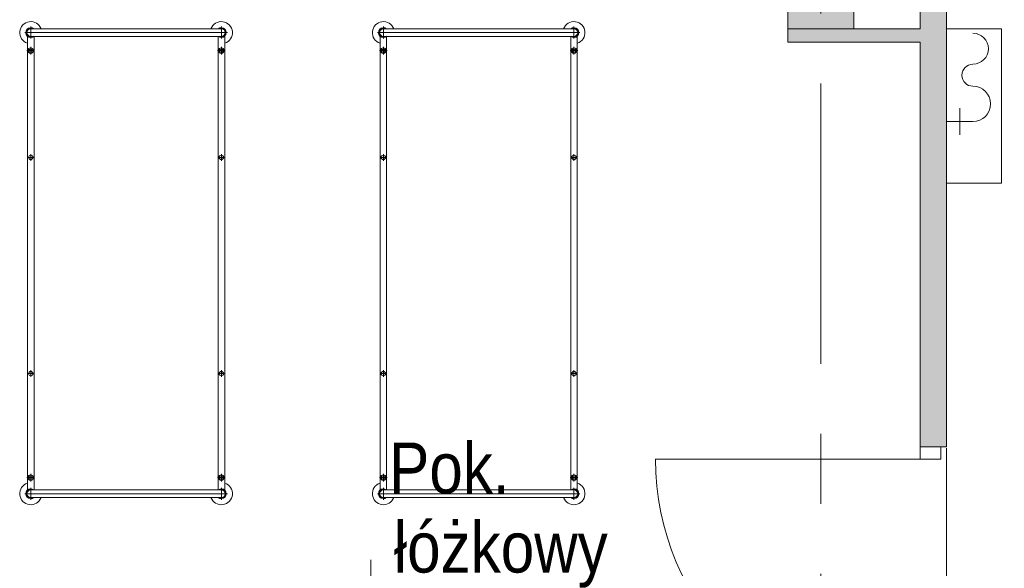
# Model space of a CAD drawing. Header units: centimetres. Extents: x -2424 to 1783, y 5 to 2907.
# Tile 13 of 99: x -976 to -529, y 1109 to 1357. Entities that reach past the tile are written whole.
import ezdxf

# ---------------------------------------------------------------- set-up
doc = ezdxf.new("R2010")
doc.units = ezdxf.units.CM
doc.linetypes.add('Dash', pattern=[60, 30, -30])
doc.linetypes.add('Oś', pattern=[222.25, 127, -31.75, 31.75, -31.75])
for name, color, linetype, lineweight in [('A-AREA', 32, 'Continuous', 13), ('A-AREA-IDEN', 2, 'Continuous', 13), ('A-DETL', 90, 'Continuous', 9), ('A-DETL-GENF', 92, 'Continuous', 9), ('A-DETL-MEDM', 33, 'Continuous', 13), ('A-DOOR', 31, 'Continuous', 13), ('A-WALL', 113, 'Continuous', 13), ('I-FURN', 30, 'Continuous', 9), ('P-SANR-FIXT', 6, 'Continuous', 9), ('S-COLS', 52, 'Continuous', 13), ('S-GRID', 1, 'Continuous', 13)]:
    doc.layers.add(name, color=color, linetype=linetype, lineweight=lineweight)
doc.layers.add('A-WALL-PATT', color=111, linetype='Continuous', lineweight=13, plot=False)
doc.styles.add('Arial_11', font='arial.ttf', dxfattribs={"width": 0.85, "height": 23})

msp = doc.modelspace()

# ---------------------------------------------------------------- hatches: boundary and pattern name
at = {"layer": 'S-COLS', "lineweight": 9}
msp.add_hatch(color=251, dxfattribs=at).paths.add_polyline_path([(-597.62, 1353.33), (-597.62, 1383.33), (-627.62, 1383.33), (-627.62, 1353.33)], flags=0)

# ---------------------------------------------------------------- linework, layer by layer
at = {"layer": 'A-AREA', "color": 251, "lineweight": 9}
msp.add_line((-555.62, 1163.33), (-555.62, 1032.83), dxfattribs=at)
at = {"layer": 'A-AREA-IDEN', "color": 251, "lineweight": 9}
msp.add_line((-816.8, 1112.63), (-816.8, 1070.13), dxfattribs=at)
at = {"layer": 'A-DETL', "color": 251, "linetype": 'Dash', "lineweight": 9}
for points, knots in [([(-555.62, 1472.57), (-478.91, 1472.57), (-476.08, 1472.57), (-439.12, 1472.57), (-439.12, 1435.62), (-439.12, 1432.79), (-439.12, 1329.11), (-439.12, 1326.28), (-439.12, 1289.33), (-402.17, 1289.33), (-399.34, 1289.33), (54.38, 1289.33), (347.2, 1289.33), (391.67, 1289.33), (418.55, 1316.21), (413.88, 1393.93), (413.88, 1663.13)], [0, 0, 0, 0, 1.274059, 2.1133, 2.95254, 4.521491, 5.717221, 7.286172, 8.125412, 8.964652, 14.361634, 22.556861, 31.207392, 35.311818, 37.065318, 41.276562, 41.276562, 41.276562, 41.276562]), ([(-561.62, 223.33), (-512.94, 223.33), (-458.63, 223.33), (-439.12, 233.02), (-439.12, 251.36), (-439.12, 296.62), (-439.12, 1289.33), (-439.12, 1326.28), (-439.12, 1329.11), (-439.12, 1432.79), (-439.12, 1435.62), (-439.12, 1472.57), (-476.08, 1472.57), (-478.91, 1472.57), (-555.62, 1472.57)], [0, 0, 0, 0, 1.364584, 2.39731, 3.331097, 14.882957, 26.638407, 37.929815, 39.498766, 40.694496, 42.263448, 43.102688, 43.941928, 45.215987, 45.215987, 45.215987, 45.215987]), ([(-555.62, 1472.57), (-478.91, 1472.57), (-450.62, 1472.57), (-439.12, 1472.57), (-439.12, 1461.07), (-439.12, 1432.79), (-439.12, 1329.11), (-439.12, 1326.28), (-439.12, 1289.33), (-402.17, 1289.33), (-399.34, 1289.33), (54.38, 1289.33), (347.2, 1289.33), (391.67, 1289.33), (413.88, 1267.11), (413.88, 1211.15), (413.88, 1019.9)], [0, 0, 0, 0, 1.274059, 1.834911, 2.395763, 3.964714, 5.438832, 7.007784, 7.847024, 8.686264, 14.083246, 22.278473, 30.929004, 34.961158, 36.402966, 39.45005, 39.45005, 39.45005, 39.45005])]:
    msp.add_open_spline(points, degree=3, knots=knots, dxfattribs=at)
at = {"layer": 'A-DETL-GENF', "color": 251, "lineweight": 9}
for p, q in [((-567.62, 1163.83), (-567.62, 1158.33)), ((-558.12, 1163.83), (-567.62, 1163.83)), ((-558.12, 1158.33), (-558.12, 1163.83)), ((-567.62, 1158.33), (-558.12, 1158.33))]:
    msp.add_line(p, q, dxfattribs=at)
at = {"layer": 'A-DETL-MEDM', "color": 251, "lineweight": 9}
for p, q in [((-567.62, 1158.33), (-567.62, 1163.83)), ((-567.62, 1163.83), (-558.12, 1163.83)), ((-558.12, 1163.83), (-558.12, 1158.33)), ((-558.12, 1158.33), (-567.62, 1158.33))]:
    msp.add_line(p, q, dxfattribs=at)
at = {"layer": 'A-DOOR', "color": 251, "lineweight": 9}
msp.add_line((-567.62, 1158.33), (-687.62, 1158.33), dxfattribs=at)
msp.add_arc((-567.62, 1158.33), 120, 180, 270, dxfattribs=at)
at = {"layer": 'A-WALL', "color": 251, "lineweight": 9}
for p, q in [((-555.62, 1353.33), (-555.62, 1383.33)), ((-567.62, 1377.33), (-567.62, 1353.33)), ((-627.62, 1353.33), (-627.62, 1347.33)), ((-567.62, 1353.33), (-597.62, 1353.33)), ((-627.62, 1347.33), (-567.62, 1347.33)), ((-567.62, 1347.33), (-567.62, 1163.83)), ((-555.62, 1163.83), (-555.62, 1283.33)), ((-558.12, 1163.83), (-555.62, 1163.83))]:
    msp.add_line(p, q, dxfattribs=at)
at = {"layer": 'A-WALL-PATT', "color": 251, "linetype": 'Continuous', "lineweight": 9, "extrusion": (0, 0, -1)}
for points in [[(567.62, 1163.83), (555.62, 1383.33), (567.62, 1383.33)], [(555.62, 1383.33), (567.62, 1163.83), (558.12, 1163.83)], [(555.62, 1383.33), (558.12, 1163.83), (555.62, 1163.83)], [(597.62, 1347.33), (627.62, 1353.33), (627.62, 1347.33)], [(627.62, 1353.33), (597.62, 1347.33), (567.62, 1353.33)], [(567.62, 1353.33), (597.62, 1347.33), (567.62, 1347.33)]]:
    msp.add_solid(points, dxfattribs=at)
at = {"layer": 'I-FURN', "color": 251, "lineweight": 9}
for p, q in [((-971.12, 1348.9), (-971.12, 1354.35)), ((-884.62, 1348.9), (-884.62, 1354.35)), ((-811.12, 1348.9), (-811.12, 1354.35)), ((-724.62, 1348.9), (-724.62, 1354.35)), ((-973.85, 1351.63), (-881.9, 1351.63)), ((-972.62, 1349.98), (-972.62, 1144.27)), ((-971.12, 1353.33), (-884.62, 1353.33)), ((-971.12, 1349.93), (-884.62, 1349.93)), ((-969.62, 1144.33), (-969.62, 1349.98)), ((-886.12, 1144.27), (-886.12, 1349.93)), ((-883.12, 1349.98), (-883.12, 1144.27)), ((-813.85, 1351.63), (-721.9, 1351.63)), ((-812.62, 1349.98), (-812.62, 1144.27)), ((-811.12, 1353.33), (-724.62, 1353.33)), ((-811.12, 1349.93), (-724.62, 1349.93)), ((-809.62, 1144.33), (-809.62, 1349.98)), ((-726.12, 1144.27), (-726.12, 1349.93)), ((-723.12, 1349.98), (-723.12, 1144.27)), ((-971.12, 1341.73), (-971.12, 1345.23)), ((-884.62, 1341.73), (-884.62, 1345.23)), ((-811.12, 1341.73), (-811.12, 1345.23)), ((-724.62, 1341.73), (-724.62, 1345.23)), ((-972.87, 1343.48), (-969.37, 1343.48)), ((-882.87, 1343.48), (-886.37, 1343.48)), ((-812.87, 1343.48), (-809.37, 1343.48)), ((-722.87, 1343.48), (-726.37, 1343.48)), ((-971.12, 1296.57), (-971.12, 1293.57)), ((-884.62, 1296.57), (-884.62, 1293.57)), ((-811.12, 1296.57), (-811.12, 1293.57)), ((-724.62, 1296.57), (-724.62, 1293.57)), ((-972.62, 1295.07), (-969.62, 1295.07)), ((-883.12, 1295.07), (-886.12, 1295.07)), ((-812.62, 1295.07), (-809.62, 1295.07)), ((-723.12, 1295.07), (-726.12, 1295.07)), ((-971.12, 1198.57), (-971.12, 1195.57)), ((-884.62, 1198.57), (-884.62, 1195.57)), ((-811.12, 1198.57), (-811.12, 1195.57)), ((-724.62, 1198.57), (-724.62, 1195.57)), ((-972.62, 1197.07), (-969.62, 1197.07)), ((-883.12, 1197.07), (-886.12, 1197.07)), ((-812.62, 1197.07), (-809.62, 1197.07)), ((-723.12, 1197.07), (-726.12, 1197.07)), ((-972.87, 1149.95), (-969.37, 1149.95)), ((-971.12, 1151.7), (-971.12, 1148.2)), ((-882.87, 1149.95), (-886.37, 1149.95)), ((-884.62, 1151.7), (-884.62, 1148.2)), ((-812.87, 1149.95), (-809.37, 1149.95)), ((-811.12, 1151.7), (-811.12, 1148.2)), ((-722.87, 1149.95), (-726.37, 1149.95)), ((-724.62, 1151.7), (-724.62, 1148.2)), ((-971.12, 1145.35), (-971.12, 1139.9)), ((-971.12, 1144.33), (-884.62, 1144.33)), ((-884.62, 1145.35), (-884.62, 1139.9)), ((-811.12, 1145.35), (-811.12, 1139.9)), ((-811.12, 1144.33), (-724.62, 1144.33)), ((-724.62, 1145.35), (-724.62, 1139.9)), ((-881.9, 1142.63), (-973.85, 1142.63)), ((-971.12, 1140.93), (-884.62, 1140.93)), ((-721.9, 1142.63), (-813.85, 1142.63)), ((-811.12, 1140.93), (-724.62, 1140.93))]:
    msp.add_line(p, q, dxfattribs=at)
for centre, radius in [((-971.12, 1343.48), 1.25), ((-884.62, 1343.48), 1.25), ((-811.12, 1343.48), 1.25), ((-724.62, 1343.48), 1.25), ((-971.12, 1343.48), 0.8), ((-884.62, 1343.48), 0.8), ((-811.12, 1343.48), 0.8), ((-724.62, 1343.48), 0.8), ((-971.12, 1295.07), 1), ((-884.62, 1295.07), 1), ((-811.12, 1295.07), 1), ((-724.62, 1295.07), 1), ((-971.12, 1197.07), 1), ((-884.62, 1197.07), 1), ((-811.12, 1197.07), 1), ((-724.62, 1197.07), 1), ((-971.12, 1149.95), 1.25), ((-971.12, 1149.95), 0.8), ((-884.62, 1149.95), 1.25), ((-884.62, 1149.95), 0.8), ((-811.12, 1149.95), 1.25), ((-811.12, 1149.95), 0.8), ((-724.62, 1149.95), 1.25), ((-724.62, 1149.95), 0.8)]:
    msp.add_circle(centre, radius, dxfattribs=at)
for centre, radius, start, end in [((-971.12, 1351.63), 5, 19.8769, 252.5424), ((-971.12, 1351.63), 2.23, 49.8221, 312.3887), ((-884.62, 1351.63), 5, 287.4576, 160.1231), ((-884.62, 1351.63), 2.23, 229.8221, 130.1779), ((-811.12, 1351.63), 5, 19.8769, 252.5424), ((-811.12, 1351.63), 2.23, 49.8221, 312.3887), ((-724.62, 1351.63), 5, 287.4576, 160.1231), ((-724.62, 1351.63), 2.23, 229.8221, 130.1779), ((-971.12, 1351.63), 1.93, 62.0207, 297.9793), ((-971.12, 1351.63), 1.7, 90, 270), ((-884.62, 1351.63), 1.93, 242.0207, 117.9793), ((-884.62, 1351.63), 1.7, 270, 90), ((-811.12, 1351.63), 1.93, 62.0207, 297.9793), ((-811.12, 1351.63), 1.7, 90, 270), ((-724.62, 1351.63), 1.93, 242.0207, 117.9793), ((-724.62, 1351.63), 1.7, 270, 90), ((-971.12, 1142.63), 5, 107.4576, 340.1231), ((-971.12, 1142.63), 2.23, 49.8221, 310.1779), ((-971.12, 1142.63), 1.93, 62.0207, 297.9793), ((-971.12, 1142.63), 1.7, 90, 270), ((-884.62, 1142.63), 5, 199.8769, 72.5424), ((-884.62, 1142.63), 2.23, 229.8221, 130.1779), ((-884.62, 1142.63), 1.93, 242.0207, 117.9793), ((-884.62, 1142.63), 1.7, 270, 90), ((-811.12, 1142.63), 5, 107.4576, 340.1231), ((-811.12, 1142.63), 2.23, 49.8221, 310.1779), ((-811.12, 1142.63), 1.93, 62.0207, 297.9793), ((-811.12, 1142.63), 1.7, 90, 270), ((-724.62, 1142.63), 5, 199.8769, 72.5424), ((-724.62, 1142.63), 2.23, 229.8221, 130.1779), ((-724.62, 1142.63), 1.93, 242.0207, 117.9793), ((-724.62, 1142.63), 1.7, 270, 90)]:
    msp.add_arc(centre, radius, start, end, dxfattribs=at)
at = {"layer": 'P-SANR-FIXT', "color": 251, "lineweight": 9}
for p, q in [((-530.62, 1353.33), (-555.62, 1353.33)), ((-555.62, 1353.33), (-555.62, 1283.33)), ((-555.62, 1283.33), (-555.62, 1353.33)), ((-555.62, 1353.33), (-530.62, 1353.33)), ((-530.62, 1283.33), (-530.62, 1353.33)), ((-530.62, 1353.33), (-530.62, 1283.33)), ((-549.62, 1311.33), (-549.62, 1317.33)), ((-555.62, 1311.33), (-543.62, 1311.33)), ((-549.62, 1311.33), (-549.62, 1305.33)), ((-555.62, 1283.33), (-530.62, 1283.33)), ((-530.62, 1283.33), (-555.62, 1283.33))]:
    msp.add_line(p, q, dxfattribs=at)
for centre, radius, start, end in [((-543.62, 1344.33), 7, 270, 90), ((-543.62, 1332.33), 5, 90, 270), ((-543.62, 1319.33), 8, 270, 90)]:
    msp.add_arc(centre, radius, start, end, dxfattribs=at)
at = {"layer": 'S-COLS', "color": 251, "lineweight": 9}
for p, q in [((-627.62, 1383.33), (-627.62, 1353.33)), ((-597.62, 1353.33), (-597.62, 1383.33)), ((-627.62, 1353.33), (-597.62, 1353.33))]:
    msp.add_line(p, q, dxfattribs=at)
at = {"layer": 'S-GRID', "color": 251, "linetype": 'Oś', "lineweight": 9}
msp.add_line((-612.62, 2884.27), (-612.62, 27.13), dxfattribs=at)

# ---------------------------------------------------------------- texts
at = {"layer": 'A-AREA-IDEN', "color": 251, "lineweight": 9, "style": 'Arial_11', "width": 0.85}
for s, p in [('Pok.', (-808.48, 1142.81)), ('łóżkowy', (-806.41, 1106.91))]:
    msp.add_text(s, height=23, dxfattribs=at).set_placement(p)

doc.saveas('drawing.dxf')
